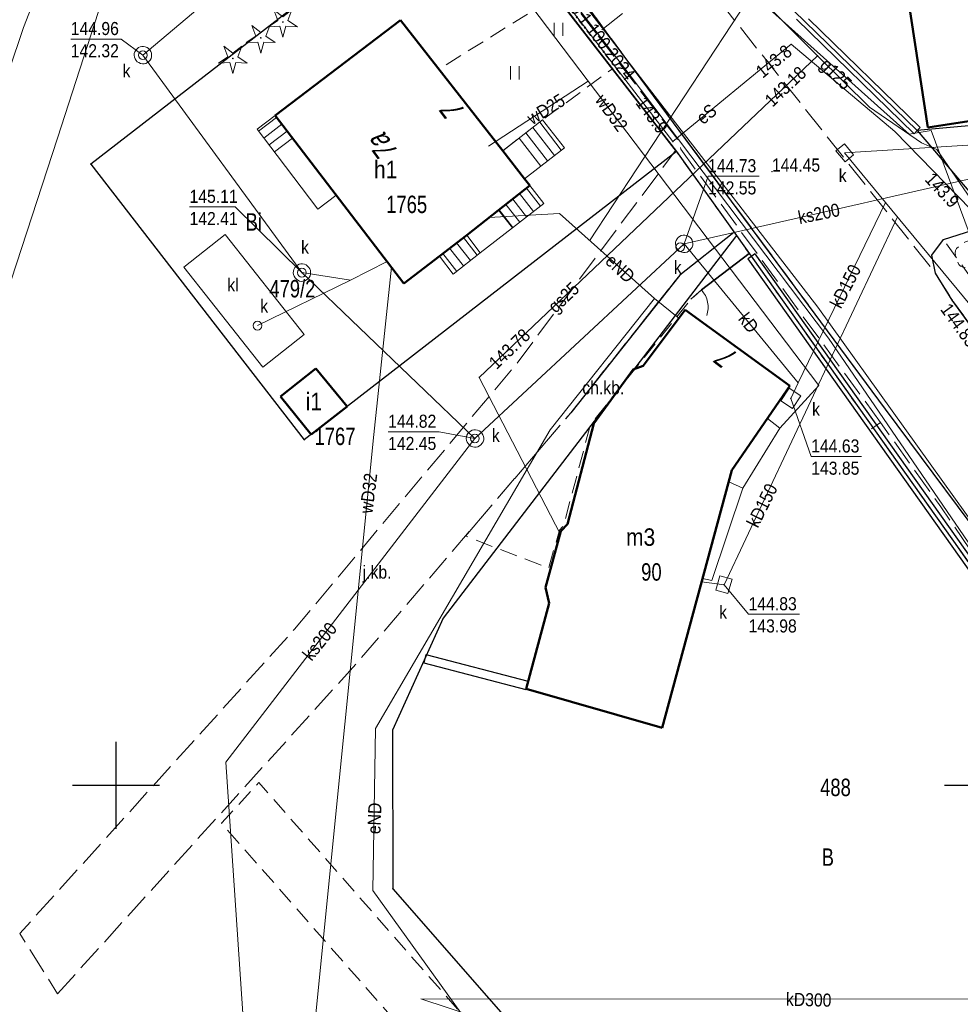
# Model space of a CAD drawing. Header units: metres. Extents: x 5552311 to 5555313, y 5709371 to 5712599.
# Tile 15 of 71: x 5554344 to 5554398, y 5710587 to 5710644. Entities that reach past the tile are written whole.
import ezdxf
from ezdxf.enums import TextEntityAlignment as Align

# ---------------------------------------------------------------- set-up
doc = ezdxf.new("R2010")
doc.units = ezdxf.units.M
doc.header["$MEASUREMENT"] = 0
for name, pattern in [('1.0_0.5', [1.5, 1, -0.5]), ('1.5_0.5', [2, 1.5, -0.5]), ('otof_500', [0])]:
    doc.linetypes.add(name, pattern=pattern)
doc.layers.get('0').update_dxf_attribs({"color": 2, "linetype": 'CONTINUOUS', "lineweight": 5})
for name, color, linetype in [('203-punkt graniczny', 7, 'CONTINUOUS'), ('210-oznaczenie konturu użytku gruntowego', 60, 'CONTINUOUS'), ('211-numer działki ewidencyjnej', 7, 'CONTINUOUS'), ('218-kontur użytku gruntowego', 60, 'CONTINUOUS'), ('219-działka ewidencyjna', 7, 'CONTINUOUS'), ('238-Punkt adresowy budynku', 7, 'CONTINUOUS'), ('312-budynek ewidencyjny', 7, 'CONTINUOUS'), ('312-oznaczenie budynku ewidencyjnego', 7, 'CONTINUOUS'), ('312-oznaczenie budynku ewidencyjnego-Atr117', 7, 'CONTINUOUS'), ('352-schody', 7, 'CONTINUOUS'), ('chodnik', 7, 'CONTINUOUS'), ('chodnik-Atr17', 7, 'CONTINUOUS'), ('drzewo iglaste', 7, 'CONTINUOUS'), ('drzewo liściaste', 7, 'CONTINUOUS'), ('furtka', 7, 'CONTINUOUS'), ('inny obiekt trwale związany z budynkiem (powierzchnia)', 7, 'CONTINUOUS'), ('jezdnia', 7, 'CONTINUOUS'), ('jezdnia-Atr17', 7, 'CONTINUOUS'), ('krawężnik', 7, 'CONTINUOUS'), ('ogrodzenie trwałe', 7, 'CONTINUOUS'), ('osadnik  szambo', 7, 'CONTINUOUS'), ('osadnik  szambo-Atr17', 7, 'CONTINUOUS'), ('pikieta sztuczna', 7, 'CONTINUOUS'), ('pikieta sztuczna-Atr2', 7, 'CONTINUOUS'), ('przewód elektroenergetyczny podziemny', 7, 'CONTINUOUS'), ('przewód elektroenergetyczny podziemny-Atr1', 7, 'CONTINUOUS'), ('przewód gazowy', 7, 'CONTINUOUS'), ('przewód gazowy-Atr1', 7, 'CONTINUOUS'), ('przewód kanalizacyjny', 7, 'CONTINUOUS'), ('przewód kanalizacyjny-Atr1', 7, 'CONTINUOUS'), ('przewód telekomunikacyjny podziemny', 7, 'CONTINUOUS'), ('przewód telekomunikacyjny podziemny - ob. projektowany', 7, 'CONTINUOUS'), ('przewód telekomunikacyjny podziemny - ob. projektowany-Atr1', 7, 'CONTINUOUS'), ('przewód wodociągowy', 7, 'CONTINUOUS'), ('przewód wodociągowy-Atr1', 7, 'CONTINUOUS'), ('rzedna', 7, 'CONTINUOUS'), ('rzedna-Atr2', 7, 'CONTINUOUS'), ('rzedna-Atr3', 7, 'CONTINUOUS'), ('studnia kanalizacyjna', 7, 'CONTINUOUS'), ('trawnik', 7, 'CONTINUOUS'), ('Wstawianie ramki sekcyjnej z opisem', 7, 'CONTINUOUS'), ('właz do komory lub kanału', 7, 'CONTINUOUS'), ('właz do komory lub kanału - okrągły', 7, 'CONTINUOUS'), ('właz do komory lub kanału - okrągły-Atr17', 7, 'CONTINUOUS'), ('właz do komory lub kanału-Atr17', 7, 'CONTINUOUS'), ('ściana oporowa (linia)', 7, 'CONTINUOUS')]:
    doc.layers.add(name, color=color, linetype=linetype)
doc.styles.get("Standard").update_dxf_attribs({"font": 'Working1250', "width": 0.75})
doc.linetypes.add('902-500', pattern='A,3.75,0,[1,ksztalty.shx,S=0.5,R=0,X=0,Y=0],3.75', length=7.5)
doc.linetypes.add('otdn_500', pattern='A,5,0,[21,ksztalty.shx,S=0.5,R=0,X=0,Y=0]', length=5)

# ---------------------------------------------------------------- blocks, each defined once
blk = doc.blocks.new('203')
at = {"linetype": 'Continuous', "lineweight": 0}
h = blk.add_hatch(color=94, dxfattribs=at)
edge = h.paths.add_edge_path()
edge.add_arc((0, 0), 0.045, 0, 360)
blk = doc.blocks.new('PW01')
at = {"linetype": 'Continuous', "lineweight": 13}
h = blk.add_hatch(color=0, dxfattribs=at)
edge = h.paths.add_edge_path()
edge.add_arc((0, 0), 0.045, 0, 360)
blk = doc.blocks.new('OP021')
at = {"linetype": 'Continuous', "lineweight": 13}
h = blk.add_hatch(color=0, dxfattribs=at)
edge = h.paths.add_edge_path()
edge.add_arc((0, 0), 0.05, 0, 360)
at = {"color": 0, "linetype": 'Continuous', "lineweight": 13}
for centre, start, end in [((0, 0.4), 49.272, 130.728), ((-0.38, 0.124), 121.308, 202.548), ((0.38, 0.124), 337.452, 58.692), ((-0.235, -0.324), 193.221, 274.871), ((0.235, -0.324), 265.129, 346.779)]:
    blk.add_arc(centre, 0.4, start, end, dxfattribs=at)
blk = doc.blocks.new('US22')
at = {"color": 0, "linetype": 'Continuous', "lineweight": 13}
blk.add_circle((0, 0), 0.25, dxfattribs=at)
blk = doc.blocks.new('OP011')
at = {"linetype": 'Continuous', "lineweight": 13}
h = blk.add_hatch(color=0, dxfattribs=at)
edge = h.paths.add_edge_path()
edge.add_arc((0, 0), 0.05, 0, 360)
at = {"color": 0, "linetype": 'Continuous', "lineweight": 13}
for p, q in [((-0.283, 0.093), (-0.512, 0.706)), ((-0.512, 0.706), (0, 0.299)), ((0, 0.299), (0.512, 0.706)), ((0.512, 0.706), (0.283, 0.093)), ((-0.828, -0.268), (-0.283, 0.093)), ((0.283, 0.093), (0.828, -0.268)), ((-0.175, -0.24), (-0.828, -0.268)), ((0, -0.87), (-0.175, -0.24)), ((0.175, -0.24), (0, -0.87)), ((0.828, -0.268), (0.175, -0.24))]:
    blk.add_line(p, q, dxfattribs=at)
blk = doc.blocks.new('TU04')
at = {"color": 0, "linetype": 'Continuous', "lineweight": 13}
for p, q in [((0, 0), (0, 0.75)), ((0.5, 0), (0.5, 0.75))]:
    blk.add_line(p, q, dxfattribs=at)
blk = doc.blocks.new('OK04')
at = {"color": 0, "linetype": 'Continuous', "lineweight": 0}
blk.add_arc((1.5, 0.001), 1.5, 120, 180, dxfattribs=at)
blk = doc.blocks.new('RAMKA500K')
at = {"color": 0}
for p, q in [((350, 97.5), (350, 102.5)), ((347.5, 100), (352.5, 100)), ((397.5, 100), (400, 100))]:
    blk.add_line(p, q, dxfattribs=at)

msp = doc.modelspace()

# ---------------------------------------------------------------- linework, layer by layer
at = {"layer": '218-kontur użytku gruntowego', "linetype": 'Continuous', "lineweight": 9, "flags": 128}
for points in [[(5554369.9, 5710652.17), (5554348.55, 5710635.64)], [(5554348.55, 5710635.64), (5554369.9, 5710652.17)], [(5554382.14, 5710636.36), (5554369.9, 5710652.17)], [(5554369.9, 5710652.17), (5554382.14, 5710636.36)], [(5554388.23, 5710645.06), (5554395.93, 5710637.56)], [(5554395.93, 5710637.56), (5554388.23, 5710645.06)], [(5554395.93, 5710637.56), (5554406.49, 5710638.53)], [(5554406.49, 5710638.53), (5554395.93, 5710637.56)], [(5554360.79, 5710619.82), (5554382.14, 5710636.36)], [(5554382.14, 5710636.36), (5554360.79, 5710619.82)], [(5554385.57, 5710631.55), (5554382.14, 5710636.36)], [(5554382.14, 5710636.36), (5554385.57, 5710631.55)], [(5554348.55, 5710635.64), (5554360.79, 5710619.82)], [(5554360.79, 5710619.82), (5554348.55, 5710635.64)], [(5554385.57, 5710631.55), (5554368.76, 5710609.58)], [(5554368.76, 5710609.58), (5554385.57, 5710631.55)], [(5554417.28, 5710586.85), (5554385.57, 5710631.55)], [(5554385.57, 5710631.55), (5554417.28, 5710586.85)], [(5554368.76, 5710609.58), (5554365.86, 5710603.16)], [(5554365.86, 5710603.16), (5554368.76, 5710609.58)], [(5554365.86, 5710603.16), (5554365.87, 5710594.06)], [(5554365.87, 5710594.06), (5554365.86, 5710603.16)], [(5554365.87, 5710594.06), (5554387.76, 5710569.04)], [(5554387.76, 5710569.04), (5554365.87, 5710594.06)]]:
    msp.add_lwpolyline(points, dxfattribs=at)
at = {"layer": '219-działka ewidencyjna', "color": 94, "linetype": 'Continuous', "lineweight": 30, "flags": 128}
for points in [[(5554369.9, 5710652.17), (5554348.55, 5710635.64)], [(5554369.9, 5710652.17), (5554382.14, 5710636.36)], [(5554388.23, 5710645.06), (5554395.93, 5710637.56)], [(5554406.49, 5710638.53), (5554395.93, 5710637.56)], [(5554395.93, 5710637.56), (5554400.44, 5710632.27)], [(5554382.14, 5710636.36), (5554360.79, 5710619.82)], [(5554382.14, 5710636.36), (5554385.57, 5710631.55)], [(5554348.55, 5710635.64), (5554360.79, 5710619.82)], [(5554385.57, 5710631.55), (5554368.76, 5710609.58)], [(5554385.57, 5710631.55), (5554417.28, 5710586.85)], [(5554368.76, 5710609.58), (5554365.86, 5710603.16)], [(5554365.86, 5710603.16), (5554365.87, 5710594.06)], [(5554365.87, 5710594.06), (5554387.76, 5710569.04)]]:
    msp.add_lwpolyline(points, dxfattribs=at)
at = {"layer": '312-budynek ewidencyjny', "color": 8, "linetype": 'Continuous', "lineweight": 50, "flags": 128}
for points in [[(5554396.55, 5710637.74), (5554394.67, 5710650.04)], [(5554359.13, 5710638.42), (5554366.32, 5710643.9)], [(5554366.32, 5710643.9), (5554372.18, 5710636.4)], [(5554406.69, 5710639.3), (5554396.55, 5710637.74)], [(5554366.51, 5710628.79), (5554359.13, 5710638.42)], [(5554372.18, 5710636.4), (5554373.43, 5710634.8)], [(5554373.43, 5710634.8), (5554373.73, 5710634.41)], [(5554373.73, 5710634.41), (5554371.93, 5710632.99)], [(5554371.93, 5710632.99), (5554370.11, 5710631.57)], [(5554370.11, 5710631.57), (5554368.54, 5710630.36)], [(5554368.54, 5710630.36), (5554366.51, 5710628.79)], [(5554380.23, 5710624.06), (5554382.63, 5710627.28)], [(5554382.63, 5710627.28), (5554388.63, 5710622.92)], [(5554379.66, 5710623.86), (5554380.23, 5710624.06)], [(5554359.44, 5710622.3), (5554361.45, 5710623.92)], [(5554361.45, 5710623.92), (5554363.25, 5710621.73)], [(5554377.4, 5710620.76), (5554379.66, 5710623.86)], [(5554388.63, 5710622.92), (5554385.31, 5710618.07)], [(5554361.18, 5710620.12), (5554359.44, 5710622.3)], [(5554363.25, 5710621.73), (5554361.18, 5710620.12)], [(5554375.88, 5710614.98), (5554377.4, 5710620.76)], [(5554385.31, 5710618.07), (5554381.32, 5710603.3)], [(5554374.62, 5710611.35), (5554375.51, 5710614.57)], [(5554375.51, 5710614.57), (5554375.88, 5710614.98)], [(5554374.83, 5710610.45), (5554374.62, 5710611.35)], [(5554373.51, 5710605.54), (5554374.83, 5710610.45)], [(5554381.32, 5710603.3), (5554373.51, 5710605.54)]]:
    msp.add_lwpolyline(points, dxfattribs=at)
at = {"layer": '352-schody', "color": 8, "linetype": 'Continuous', "lineweight": 18, "flags": 128}
for points in [[(5554359.13, 5710638.42), (5554362.61, 5710633.84), (5554361.58, 5710633.06), (5554359.24, 5710636.14), (5554358.09, 5710637.64)], [(5554359.13, 5710638.42), (5554362.61, 5710633.84), (5554361.58, 5710633.06), (5554359.24, 5710636.14), (5554358.09, 5710637.64)], [(5554372.18, 5710636.4), (5554374.46, 5710638.17), (5554375.71, 5710636.58), (5554373.43, 5710634.8)], [(5554372.18, 5710636.4), (5554374.46, 5710638.17), (5554375.71, 5710636.58), (5554373.43, 5710634.8)], [(5554373.73, 5710634.41), (5554371.93, 5710632.99), (5554372.74, 5710631.99), (5554374.53, 5710633.38)], [(5554373.73, 5710634.41), (5554371.93, 5710632.99), (5554372.74, 5710631.99), (5554374.53, 5710633.38)], [(5554370.11, 5710631.57), (5554370.88, 5710630.54), (5554369.34, 5710629.33), (5554368.54, 5710630.36)], [(5554370.11, 5710631.57), (5554370.88, 5710630.54), (5554369.34, 5710629.33), (5554368.54, 5710630.36)]]:
    msp.add_lwpolyline(points, close=True, dxfattribs=at)
for points in [[(5554359.206, 5710638.319), (5554358.175, 5710637.529)], [(5554359.509, 5710637.921), (5554358.479, 5710637.132)], [(5554375.139, 5710636.134), (5554373.898, 5710637.734)], [(5554375.533, 5710636.442), (5554374.293, 5710638.041)], [(5554359.811, 5710637.523), (5554358.784, 5710636.735)], [(5554360.114, 5710637.125), (5554359.088, 5710636.338)], [(5554374.351, 5710635.519), (5554373.108, 5710637.121)], [(5554374.745, 5710635.827), (5554373.503, 5710637.427)], [(5554373.534, 5710634.255), (5554374.333, 5710633.227)], [(5554373.141, 5710633.946), (5554373.938, 5710632.92)], [(5554372.356, 5710633.326), (5554373.148, 5710632.307)], [(5554372.749, 5710633.636), (5554373.543, 5710632.613)], [(5554371.964, 5710633.016), (5554372.753, 5710632)], [(5554370.716, 5710630.411), (5554369.92, 5710631.424)], [(5554370.323, 5710630.102), (5554369.524, 5710631.119)], [(5554369.537, 5710629.484), (5554368.732, 5710630.508)], [(5554369.93, 5710629.793), (5554369.128, 5710630.813)]]:
    msp.add_lwpolyline(points, dxfattribs=at)
at = {"layer": 'chodnik', "color": 8, "linetype": '1.0_0.5', "lineweight": 18, "flags": 128}
for points in [[(5554323.63, 5710713.31), (5554326.52, 5710709.16), (5554339.47, 5710691.89), (5554356.75, 5710669.05), (5554369.9, 5710652.17), (5554375.24, 5710645.27), (5554382.14, 5710636.36), (5554385.57, 5710631.55), (5554417.28, 5710586.85), (5554420.33, 5710583.2), (5554421.57, 5710584.7), (5554394.12, 5710621.57), (5554370.14, 5710654.01), (5554350.19, 5710680.11), (5554349.5, 5710681.17), (5554338.47, 5710695.86), (5554328.36, 5710709.29), (5554324.94, 5710714.22)], [(5554385.45, 5710631.74), (5554382.32, 5710629.27), (5554376.07, 5710621.36), (5554370.04, 5710614.3), (5554374.8, 5710612.46), (5554375.43, 5710614.64), (5554375.66, 5710614.9), (5554377.2, 5710620.69), (5554382.96, 5710627.88), (5554383.57, 5710628.42), (5554386.3, 5710630.51)], [(5554396.78, 5710630.42), (5554396.98, 5710629.38), (5554397.95, 5710627.83), (5554412.85, 5710607.28), (5554414.27, 5710606.27), (5554415.76, 5710605.21), (5554417.15, 5710605.26), (5554418.6, 5710605.89), (5554418.14, 5710606.84), (5554416.32, 5710606.8), (5554413.97, 5710608.34), (5554397.44, 5710631.31)], [(5554409.6, 5710545.62), (5554415.1, 5710548.81), (5554424.57, 5710554.26), (5554423.48, 5710556.08), (5554421.45, 5710554.89), (5554419.97, 5710557.46), (5554419.57, 5710558.15), (5554416.73, 5710556.51), (5554417.08, 5710555.92), (5554418.62, 5710553.3), (5554415.59, 5710551.64), (5554414.79, 5710552.95), (5554411.31, 5710550.93), (5554410.54, 5710552.2), (5554410.21, 5710552.76), (5554407.17, 5710551.01), (5554407.6, 5710550.29), (5554409.1, 5710547.77), (5554402.53, 5710543.98), (5554402, 5710544.89), (5554401.03, 5710544.35), (5554386.59, 5710567.79), (5554374.1, 5710581.99), (5554358.19, 5710600.16), (5554356.05, 5710597.82), (5554384.2, 5710565.77), (5554398.04, 5710543.15), (5554393.98, 5710542.22), (5554393.69, 5710541.86), (5554394.87, 5710540.63), (5554399, 5710541.59), (5554401.02, 5710538.25), (5554402.9, 5710535.82), (5554401.94, 5710535.09), (5554403.5, 5710533.11), (5554404.4, 5710533.82), (5554408.42, 5710528.67), (5554407.51, 5710528), (5554409.02, 5710525.97), (5554409.97, 5710526.73), (5554411.75, 5710524.49), (5554416.03, 5710519.11), (5554418.7, 5710520.56), (5554418.31, 5710521.08), (5554416.25, 5710523.69), (5554414.24, 5710526.31), (5554408.62, 5710533.5), (5554406.48, 5710536.28), (5554403.82, 5710539.7), (5554402.71, 5710541.62)]]:
    msp.add_lwpolyline(points, close=True, dxfattribs=at)
at = {"layer": 'furtka', "color": 8, "linetype": 'otof_500', "lineweight": 18, "flags": 128}
msp.add_lwpolyline([(5554383.57, 5710628.42), (5554382.96, 5710627.88)], dxfattribs=at)
at = {"layer": 'inny obiekt trwale związany z budynkiem (powierzchnia)', "color": 8, "linetype": 'Continuous', "lineweight": 18, "flags": 128}
msp.add_lwpolyline([(5554370.11, 5710631.57), (5554371.93, 5710632.99), (5554372.74, 5710631.99), (5554370.88, 5710630.54)], close=True, dxfattribs=at)
at = {"layer": 'jezdnia', "color": 8, "linetype": '1.5_0.5', "lineweight": 18, "flags": 128}
for points in [[(5554421.57, 5710584.7), (5554429.47, 5710584.39), (5554420.55, 5710596.74), (5554419.6, 5710598.38), (5554414.27, 5710606.27), (5554412.85, 5710607.28), (5554397.95, 5710627.83), (5554396.98, 5710629.38), (5554375.33, 5710656.67), (5554354.72, 5710685.09), (5554349.5, 5710681.17), (5554350.19, 5710680.11), (5554370.14, 5710654.01), (5554394.12, 5710621.57)], [(5554346.65, 5710588.04), (5554363.88, 5710607.09), (5554376.07, 5710621.36), (5554382.32, 5710629.27), (5554385.45, 5710631.74), (5554382.08, 5710636.42), (5554372.97, 5710624.19), (5554360.24, 5710608.96), (5554344.48, 5710591.49)]]:
    msp.add_lwpolyline(points, close=True, dxfattribs=at)
at = {"layer": 'krawężnik', "color": 8, "linetype": 'Continuous', "lineweight": 25, "flags": 128}
for points in [[(5554421.57, 5710584.7), (5554394.12, 5710621.57), (5554370.14, 5710654.01), (5554350.19, 5710680.11), (5554349.5, 5710681.17), (5554338.47, 5710695.86), (5554328.36, 5710709.29), (5554324.94, 5710714.22)], [(5554472.43, 5710638.71), (5554473.93, 5710638.51), (5554474.43, 5710637.77), (5554474.72, 5710636.97), (5554474.66, 5710636.42), (5554473.93, 5710635.73), (5554466.73, 5710630.76), (5554450.45, 5710621.12), (5554425.4, 5710609.05), (5554418.6, 5710605.89), (5554417.15, 5710605.26), (5554415.76, 5710605.21), (5554414.27, 5710606.27), (5554412.85, 5710607.28), (5554397.95, 5710627.83), (5554396.98, 5710629.38), (5554396.78, 5710630.42), (5554397.44, 5710631.31), (5554400.44, 5710632.27)], [(5554385.32, 5710631.64), (5554382.32, 5710629.27), (5554376.07, 5710621.36)]]:
    msp.add_lwpolyline(points, dxfattribs=at)
at = {"layer": 'ogrodzenie trwałe', "color": 8, "linetype": '902-500', "lineweight": 35, "flags": 128}
for points in [[(5554375.24, 5710645.27), (5554382.14, 5710636.36)], [(5554386.3, 5710630.51), (5554383.57, 5710628.42)]]:
    msp.add_lwpolyline(points, dxfattribs=at)
at = {"layer": 'osadnik  szambo', "color": 34, "linetype": 'Continuous', "lineweight": 18, "flags": 128}
msp.add_lwpolyline([(5554356.26, 5710631.6), (5554360.79, 5710625.86), (5554358.42, 5710623.98), (5554353.88, 5710629.73)], close=True, dxfattribs=at)
at = {"layer": 'przewód elektroenergetyczny podziemny', "color": 1, "linetype": 'Continuous', "lineweight": 18, "flags": 128}
for points in [[(5554530.65, 5710671.55), (5554500.98, 5710648.51), (5554494.46, 5710639.26), (5554478.56, 5710631.87), (5554474.37, 5710637.47), (5554472.16, 5710639.32), (5554454.55, 5710639.85), (5554436.48, 5710638.4), (5554421.46, 5710637.45), (5554399.02, 5710633.03), (5554394.66, 5710637.51), (5554388.71, 5710642.51), (5554381.93, 5710636.93), (5554358.42, 5710667.49), (5554395.08, 5710691.67), (5554394, 5710693.59), (5554393.59, 5710693.48)], [(5554391.95, 5710691.47), (5554389.38, 5710689.5), (5554383.13, 5710684.67), (5554376.68, 5710679.78), (5554364.5, 5710670.42), (5554373.97, 5710657.23), (5554383.64, 5710647.97), (5554395.47, 5710637.35), (5554396.74, 5710637.56)], [(5554392.14, 5710691.22), (5554392.15, 5710691.03), (5554391.97, 5710688.88), (5554355.95, 5710665.53), (5554355.74, 5710664.99), (5554351.55, 5710652.33), (5554346.65, 5710637.12), (5554342.51, 5710624.53), (5554341.18, 5710620.48), (5554340.87, 5710618.96), (5554335.97, 5710603.82), (5554331.9, 5710589.54), (5554327.45, 5710590)], [(5554349.33, 5710662.1), (5554350.51, 5710658.43), (5554344.7, 5710643.48), (5554335.42, 5710615.91), (5554327.45, 5710590)], [(5554396.74, 5710637.56), (5554398.91, 5710631.7), (5554413.79, 5710611.76), (5554417.91, 5710606.97), (5554420.9, 5710601.33), (5554425.41, 5710594.62), (5554440.73, 5710570.16), (5554441.76, 5710569.31), (5554444.92, 5710571.7), (5554445.59, 5710571.37), (5554447.05, 5710571.93), (5554466.29, 5710583.95), (5554467.82, 5710585.54), (5554469.46, 5710586.99), (5554470, 5710588.24)], [(5554380.87, 5710627.93), (5554375.42, 5710632.8), (5554371.38, 5710632.57)], [(5554393.05, 5710564.09), (5554391.96, 5710563.37), (5554388.89, 5710564.78), (5554371.69, 5710584.28), (5554364.73, 5710593.96), (5554364.87, 5710603.25), (5554374.89, 5710620.4), (5554380.87, 5710627.93)], [(5554380.87, 5710627.93), (5554382.27, 5710626.8)]]:
    msp.add_lwpolyline(points, dxfattribs=at)
at = {"layer": 'przewód gazowy', "color": 40, "linetype": 'Continuous', "lineweight": 18, "flags": 128}
for points in [[(5554416.65, 5710602.98), (5554403.23, 5710621.54), (5554402.92, 5710621.89), (5554404.12, 5710624.84), (5554404.47, 5710625.68), (5554397.07, 5710636.48), (5554396.18, 5710636.85), (5554393.21, 5710638.9), (5554390.23, 5710641.85), (5554387.51, 5710644.56), (5554380.01, 5710652.42)], [(5554375.47, 5710614.43), (5554370.83, 5710623.4), (5554390.23, 5710641.85)]]:
    msp.add_lwpolyline(points, dxfattribs=at)
at = {"layer": 'przewód kanalizacyjny', "color": 34, "linetype": 'Continuous', "lineweight": 18, "flags": 128}
for points in [[(5554370.58, 5710619.9), (5554360.66, 5710629.41), (5554351.54, 5710641.89), (5554364.14, 5710652.52), (5554345.69, 5710678.45), (5554336.68, 5710686.33), (5554322.89, 5710707.12)], [(5554515.93, 5710629.05), (5554498.05, 5710642.9), (5554494.02, 5710642.62), (5554493.13, 5710642.63), (5554470.02, 5710641.98), (5554450.65, 5710640.72), (5554445.72, 5710640.39), (5554434.44, 5710639.3), (5554418.83, 5710637.96), (5554391.77, 5710636.28), (5554394.11, 5710633.44), (5554408.36, 5710616.21), (5554419.48, 5710601.47)], [(5554370.58, 5710619.9), (5554382.57, 5710631.07), (5554403.43, 5710635.81), (5554416, 5710639.07), (5554432.9, 5710640.5), (5554438.66, 5710640.62), (5554449.24, 5710641.66), (5554452.5, 5710638.61)], [(5554394.11, 5710633.44), (5554389.11, 5710623.08), (5554388.69, 5710622.2)], [(5554394.8, 5710632.61), (5554384.86, 5710611.51), (5554383.58, 5710611.67)], [(5554382.57, 5710631.07), (5554389.11, 5710623.08)], [(5554363.44, 5710628.98), (5554365.54, 5710630.06)], [(5554363.44, 5710628.98), (5554360.66, 5710629.41)], [(5554358.11, 5710626.37), (5554363.44, 5710628.98)], [(5554370.58, 5710619.9), (5554356.3, 5710601.32), (5554357.34, 5710585.77)], [(5554367.47, 5710587.74), (5554403.36, 5710575.94), (5554406.73, 5710564.57)], [(5554405.25, 5710587.73), (5554367.47, 5710587.74)]]:
    msp.add_lwpolyline(points, dxfattribs=at)
at = {"layer": 'przewód telekomunikacyjny podziemny', "color": 30, "linetype": 'Continuous', "lineweight": 18, "flags": 128}
for points in [[(5554446.39, 5710546), (5554438, 5710558.61), (5554420.23, 5710583.63), (5554400.56, 5710611.46), (5554390.86, 5710625.65), (5554379.37, 5710640.87), (5554363.85, 5710660.95), (5554356.41, 5710670.49), (5554340.96, 5710690.97), (5554324.08, 5710713.52), (5554322.07, 5710717.37), (5554318.83, 5710725.14), (5554317.4, 5710729.49), (5554313.96, 5710747.36), (5554310.1, 5710767.3), (5554307.07, 5710783.72), (5554304.42, 5710793.03), (5554300.46, 5710804.82), (5554292.87, 5710822.58)], [(5554463.96, 5710526.5), (5554462.85, 5710526.03), (5554461.35, 5710526.43), (5554450.63, 5710541.17), (5554432.61, 5710568.64), (5554418.97, 5710587.2), (5554405.21, 5710606.55), (5554390.24, 5710627.44), (5554367.89, 5710656.4), (5554350.5, 5710678.99), (5554328.33, 5710708.59)]]:
    msp.add_lwpolyline(points, dxfattribs=at)
at = {"layer": 'przewód telekomunikacyjny podziemny - ob. projektowany', "color": 30, "linetype": '1.5_0.5', "lineweight": 18, "flags": 128}
for points in [[(5554377.57, 5710643.1), (5554374.09, 5710647.61), (5554370.81, 5710651.85), (5554370.82, 5710652.32), (5554361.67, 5710664.06), (5554358.2, 5710668.44), (5554357.57, 5710668.47), (5554349.25, 5710679.61), (5554344.71, 5710685.57), (5554351.78, 5710690.32)], [(5554393.83, 5710620.82), (5554382.38, 5710636.5), (5554382.3, 5710636.93), (5554377.57, 5710643.1), (5554386.38, 5710650.14), (5554398.55, 5710660.44), (5554402.4, 5710657.44)], [(5554463.96, 5710526.5), (5554463.32, 5710526.04), (5554458.17, 5710524.26), (5554457.12, 5710523.86), (5554448.01, 5710540.49), (5554448.84, 5710543.27), (5554441.72, 5710554.37), (5554440.62, 5710555.15), (5554435.68, 5710562.26), (5554434.34, 5710564.11), (5554434.27, 5710565.07), (5554430.76, 5710569.72), (5554423.75, 5710578.99), (5554423.15, 5710579.08), (5554422.39, 5710580.23), (5554421.55, 5710581.5), (5554419.86, 5710584.76), (5554419.35, 5710585.14), (5554418.6, 5710585.59), (5554412.3, 5710594.62), (5554404.98, 5710604.98), (5554400.32, 5710611.51), (5554397.29, 5710615.98), (5554393.83, 5710620.82), (5554393.17, 5710620.36)]]:
    msp.add_lwpolyline(points, dxfattribs=at)
at = {"layer": 'przewód wodociągowy', "color": 5, "linetype": 'Continuous', "lineweight": 18, "flags": 128}
for points in [[(5554345, 5710682.76), (5554390.29, 5710622.94), (5554388.07, 5710620.49)], [(5554377.15, 5710631.23), (5554386.65, 5710645.71), (5554399.27, 5710656.58), (5554403.77, 5710657.38), (5554415.21, 5710661.72), (5554429.7, 5710661.89), (5554435.32, 5710663.34), (5554432.33, 5710672.68), (5554432.2, 5710673.29)], [(5554371.36, 5710636.66), (5554377.07, 5710640.4)], [(5554362.09, 5710570.64), (5554361.46, 5710586.88), (5554364.78, 5710620.13), (5554365.8, 5710629.72)], [(5554388.07, 5710620.49), (5554387.35, 5710621.05)], [(5554388.07, 5710620.49), (5554385.94, 5710617.05)], [(5554385.94, 5710617.05), (5554385.13, 5710617.41)], [(5554385.94, 5710617.05), (5554384.17, 5710611.75), (5554383.63, 5710611.86)]]:
    msp.add_lwpolyline(points, dxfattribs=at)
at = {"layer": 'rzedna-Atr2', "color": 8, "lineweight": 5, "flags": 128}
for points in [[(5554351.54, 5710641.89), (5554350.29, 5710642.81), (5554347.404, 5710642.81)], [(5554382.57, 5710631.07), (5554383.95, 5710634.94), (5554386.867, 5710634.94)], [(5554360.66, 5710629.41), (5554356.84, 5710633.18), (5554354.215, 5710633.18)], [(5554388.69, 5710622.2), (5554389.86, 5710618.86), (5554392.746, 5710618.86)], [(5554370.58, 5710619.9), (5554368.52, 5710620.28), (5554365.603, 5710620.28)], [(5554384.86, 5710611.51), (5554386.27, 5710609.81), (5554389.187, 5710609.81)]]:
    msp.add_lwpolyline(points, dxfattribs=at)
at = {"layer": 'studnia kanalizacyjna', "color": 34, "linetype": 'Continuous', "lineweight": 18, "flags": 128}
for points in [[(5554352.04, 5710641.9), (5554352.04, 5710641.8), (5554352.01, 5710641.7), (5554351.95, 5710641.61), (5554351.88, 5710641.53), (5554351.8, 5710641.47), (5554351.71, 5710641.41), (5554351.61, 5710641.39), (5554351.51, 5710641.39), (5554351.41, 5710641.41), (5554351.3, 5710641.46), (5554351.22, 5710641.51), (5554351.15, 5710641.59), (5554351.09, 5710641.68), (5554351.06, 5710641.78), (5554351.04, 5710641.88), (5554351.05, 5710641.98), (5554351.08, 5710642.08), (5554351.14, 5710642.17), (5554351.21, 5710642.25), (5554351.28, 5710642.32), (5554351.38, 5710642.37), (5554351.48, 5710642.39), (5554351.58, 5710642.39), (5554351.68, 5710642.37), (5554351.78, 5710642.33), (5554351.87, 5710642.27), (5554351.94, 5710642.19), (5554352, 5710642.1), (5554352.03, 5710642)], [(5554383.07, 5710631.08), (5554383.07, 5710630.98), (5554383.04, 5710630.88), (5554382.98, 5710630.79), (5554382.91, 5710630.7), (5554382.83, 5710630.64), (5554382.74, 5710630.59), (5554382.64, 5710630.57), (5554382.54, 5710630.57), (5554382.44, 5710630.58), (5554382.33, 5710630.63), (5554382.25, 5710630.69), (5554382.18, 5710630.77), (5554382.12, 5710630.86), (5554382.09, 5710630.96), (5554382.07, 5710631.05), (5554382.08, 5710631.16), (5554382.11, 5710631.26), (5554382.17, 5710631.35), (5554382.24, 5710631.43), (5554382.31, 5710631.49), (5554382.41, 5710631.54), (5554382.51, 5710631.57), (5554382.61, 5710631.57), (5554382.71, 5710631.55), (5554382.81, 5710631.5), (5554382.9, 5710631.44), (5554382.97, 5710631.37), (5554383.03, 5710631.28), (5554383.06, 5710631.18)], [(5554361.16, 5710629.43), (5554361.16, 5710629.33), (5554361.13, 5710629.23), (5554361.07, 5710629.13), (5554361, 5710629.05), (5554360.92, 5710628.99), (5554360.82, 5710628.94), (5554360.72, 5710628.92), (5554360.62, 5710628.91), (5554360.52, 5710628.93), (5554360.42, 5710628.98), (5554360.34, 5710629.04), (5554360.27, 5710629.12), (5554360.21, 5710629.2), (5554360.18, 5710629.3), (5554360.16, 5710629.4), (5554360.17, 5710629.5), (5554360.2, 5710629.6), (5554360.26, 5710629.7), (5554360.32, 5710629.78), (5554360.4, 5710629.84), (5554360.5, 5710629.89), (5554360.6, 5710629.91), (5554360.7, 5710629.92), (5554360.8, 5710629.9), (5554360.9, 5710629.85), (5554360.98, 5710629.79), (5554361.06, 5710629.71), (5554361.12, 5710629.63), (5554361.15, 5710629.53)], [(5554371.08, 5710619.91), (5554371.08, 5710619.81), (5554371.05, 5710619.71), (5554370.99, 5710619.62), (5554370.92, 5710619.54), (5554370.84, 5710619.47), (5554370.75, 5710619.42), (5554370.65, 5710619.4), (5554370.55, 5710619.4), (5554370.45, 5710619.41), (5554370.34, 5710619.46), (5554370.26, 5710619.52), (5554370.19, 5710619.6), (5554370.13, 5710619.69), (5554370.1, 5710619.79), (5554370.08, 5710619.89), (5554370.09, 5710619.99), (5554370.12, 5710620.09), (5554370.18, 5710620.18), (5554370.25, 5710620.26), (5554370.33, 5710620.32), (5554370.42, 5710620.37), (5554370.52, 5710620.4), (5554370.62, 5710620.4), (5554370.72, 5710620.38), (5554370.82, 5710620.33), (5554370.91, 5710620.28), (5554370.98, 5710620.2), (5554371.04, 5710620.11), (5554371.07, 5710620.01)]]:
    msp.add_lwpolyline(points, close=True, dxfattribs=at)
at = {"layer": 'trawnik', "color": 8, "linetype": '1.0_0.5', "lineweight": 18, "flags": 128}
msp.add_lwpolyline([(5554368.52, 5710641.09), (5554372.18, 5710636.4), (5554374.46, 5710638.17), (5554378.46, 5710641.11), (5554375.24, 5710645.27)], close=True, dxfattribs=at)
at = {"layer": 'właz do komory lub kanału', "color": 8, "linetype": 'Continuous', "lineweight": 18, "flags": 128}
for points in [[(5554391.28, 5710636.4), (5554391.76, 5710636.8), (5554392.28, 5710636.17), (5554391.8, 5710635.77)], [(5554388.6, 5710622.78), (5554389.26, 5710622.35), (5554388.78, 5710621.62), (5554388.12, 5710622.06)], [(5554384.63, 5710612.02), (5554385.32, 5710611.82), (5554385.08, 5710611.01), (5554384.4, 5710611.2)]]:
    msp.add_lwpolyline(points, close=True, dxfattribs=at)
at = {"layer": 'ściana oporowa (linia)', "color": 8, "linetype": 'otdn_500'}
for p, q in [((5554389.016, 5710643.946), (5554395.755, 5710637.381)), ((5554386.226, 5710630.195), (5554416.886, 5710586.971)), ((5554367.647, 5710607.018), (5554373.497, 5710605.488))]:
    msp.add_line(p, q, dxfattribs=at)
at = {"layer": 'ściana oporowa (linia)', "color": 8}
for p, q in [((5554389.704, 5710643.974), (5554396.105, 5710637.739)), ((5554386.634, 5710630.485), (5554417.614, 5710586.809)), ((5554367.773, 5710607.502), (5554373.623, 5710605.972))]:
    msp.add_line(p, q, dxfattribs=at)
at = {"layer": 'ściana oporowa (linia)', "color": 8, "linetype": 'Continuous'}
for p, q in [((5554396.105, 5710637.739), (5554395.93, 5710637.56)), ((5554395.93, 5710637.56), (5554395.755, 5710637.381)), ((5554386.43, 5710630.34), (5554386.226, 5710630.195)), ((5554386.634, 5710630.485), (5554386.43, 5710630.34)), ((5554367.71, 5710607.26), (5554367.647, 5710607.018)), ((5554367.773, 5710607.502), (5554367.71, 5710607.26)), ((5554373.56, 5710605.73), (5554373.497, 5710605.488)), ((5554373.623, 5710605.972), (5554373.56, 5710605.73))]:
    msp.add_line(p, q, dxfattribs=at)

# ---------------------------------------------------------------- block references
at = {"layer": '203-punkt graniczny', "color": 8, "linetype": 'Continuous', "lineweight": 18}
for p in [(5554395.93, 5710637.56), (5554382.14, 5710636.36), (5554348.55, 5710635.64), (5554385.57, 5710631.55), (5554360.79, 5710619.82), (5554368.76, 5710609.58), (5554365.86, 5710603.16), (5554365.87, 5710594.06)]:
    msp.add_blockref('203', p, dxfattribs=at)
at = {"layer": 'drzewo iglaste', "color": 94, "linetype": 'Continuous', "lineweight": 18}
for p in [(5554359.57, 5710643.79), (5554358.3, 5710642.88), (5554356.7, 5710641.7)]:
    msp.add_blockref('OP011', p, dxfattribs=at)
at = {"layer": 'drzewo liściaste', "color": 94, "linetype": 'Continuous', "lineweight": 18}
msp.add_blockref('OP021', (5554398.89, 5710630.43), dxfattribs=at)
at = {"layer": 'furtka', "color": 8, "linetype": 'Continuous', "lineweight": 18, "rotation": 221.517}
msp.add_blockref('OK04', (5554383.57, 5710628.42), dxfattribs=at)
at = {"layer": 'pikieta sztuczna', "color": 8, "linetype": 'Continuous', "lineweight": 13}
msp.add_blockref('PW01', (5554397.95, 5710627.83), dxfattribs=at)
at = {"layer": 'rzedna', "color": 1, "linetype": 'Continuous', "lineweight": 18}
for p in [(5554388.71, 5710642.51), (5554381.93, 5710636.93)]:
    msp.add_blockref('PW01', p, dxfattribs=at)
at = {"layer": 'rzedna', "color": 34, "linetype": 'Continuous', "lineweight": 18}
for p in [(5554351.54, 5710641.89), (5554387.61, 5710635.21), (5554382.57, 5710631.07), (5554360.66, 5710629.41), (5554388.69, 5710622.2), (5554370.58, 5710619.9), (5554384.86, 5710611.51)]:
    msp.add_blockref('PW01', p, dxfattribs=at)
at = {"layer": 'rzedna', "color": 40, "linetype": 'Continuous', "lineweight": 18}
for p in [(5554390.23, 5710641.85), (5554370.83, 5710623.4)]:
    msp.add_blockref('PW01', p, dxfattribs=at)
at = {"layer": 'trawnik', "color": 8, "linetype": 'Continuous', "lineweight": 18}
for p in [(5554375.119, 5710642.999), (5554372.619, 5710640.499)]:
    msp.add_blockref('TU04', p, dxfattribs=at)
at = {"layer": 'Wstawianie ramki sekcyjnej z opisem', "color": 8, "linetype": 'Continuous', "lineweight": 13}
msp.add_blockref('RAMKA500K', (5554000, 5710500), dxfattribs=at)
msp.add_blockref('RAMKA500K', (5554000, 5710500), dxfattribs=at)
msp.add_blockref('RAMKA500K', (5554000, 5710500), dxfattribs=at)
msp.add_blockref('RAMKA500K', (5554000, 5710500), dxfattribs=at)
at = {"layer": 'właz do komory lub kanału - okrągły', "color": 8, "linetype": 'Continuous', "lineweight": 18}
for p in [(5554351.54, 5710641.89), (5554382.35, 5710630.87), (5554360.66, 5710629.41), (5554358.11, 5710626.37), (5554370.58, 5710619.9)]:
    msp.add_blockref('US22', p, dxfattribs=at)

# ---------------------------------------------------------------- texts
at = {"layer": '210-oznaczenie konturu użytku gruntowego', "linetype": 'Continuous', "lineweight": 18, "width": 0.79}
for s, p in [('Bi', (5554357.43, 5710631.82)), ('B', (5554390.46, 5710595.38))]:
    msp.add_text(s, height=1, dxfattribs=at).set_placement(p)
at = {"layer": '211-numer działki ewidencyjnej', "color": 94, "linetype": 'Continuous', "lineweight": 30, "width": 0.79}
for s, p in [('479/2', (5554358.79, 5710627.99)), ('488', (5554390.37, 5710599.38))]:
    msp.add_text(s, height=1, dxfattribs=at).set_placement(p)
at = {"layer": '238-Punkt adresowy budynku', "color": 8, "linetype": 'Continuous', "lineweight": 25, "oblique": 15, "width": 0.79}
for rotation, p in [(126.658, (5554369.88, 5710638.94)), (142.724, (5554385.47, 5710624.91))]:
    msp.add_text('7', height=1.25, rotation=rotation, dxfattribs=at).set_placement(p, align=Align.CENTER)
msp.add_text('7a', height=1.25, rotation=125.999, dxfattribs=at).set_placement((5554366.55, 5710636.55), align=Align.BOTTOM_LEFT)
at = {"layer": '312-oznaczenie budynku ewidencyjnego', "color": 8, "linetype": 'Continuous', "lineweight": 18, "width": 0.79}
for s, p in [('1765', (5554365.49, 5710633.83)), ('1767', (5554361.38, 5710620.52)), ('90', (5554380.11, 5710612.74))]:
    msp.add_text(s, height=1, dxfattribs=at).set_placement(p, align=Align.TOP_LEFT)
at = {"layer": '312-oznaczenie budynku ewidencyjnego-Atr117', "color": 8, "width": 0.9}
for s, p in [('h1', (5554365.46, 5710635.33)), ('i1', (5554361.34, 5710622.02)), ('m3', (5554380.08, 5710614.24))]:
    msp.add_text(s, height=1, dxfattribs=at).set_placement(p, align=Align.MIDDLE_CENTER)
at = {"layer": 'chodnik-Atr17', "color": 8, "width": 0.9}
msp.add_text('ch.kb.', height=0.75, dxfattribs=at).set_placement((5554377.94, 5710622.81), align=Align.MIDDLE_CENTER)
at = {"layer": 'jezdnia-Atr17', "color": 8, "width": 0.9}
msp.add_text('j.kb.', height=0.75, dxfattribs=at).set_placement((5554364.97, 5710612.23), align=Align.MIDDLE_CENTER)
at = {"layer": 'osadnik  szambo-Atr17', "color": 34, "width": 0.9}
msp.add_text('kl', height=0.75, dxfattribs=at).set_placement((5554356.38, 5710628.33))
at = {"layer": 'pikieta sztuczna-Atr2', "color": 8, "width": 0.9}
msp.add_text('144.83', height=0.75, rotation=305.944, dxfattribs=at).set_placement((5554397.23, 5710627.3))
at = {"layer": 'przewód elektroenergetyczny podziemny-Atr1', "color": 1, "width": 0.9}
for s, rotation, p in [('eS', 39.454, (5554383.43, 5710638.16)), ('eND', 316.83, (5554378.25, 5710630.27)), ('eND', 87.778, (5554364.78, 5710597.2))]:
    msp.add_text(s, height=0.75, rotation=rotation, dxfattribs=at).set_placement(p, align=Align.MIDDLE_LEFT)
at = {"layer": 'przewód gazowy-Atr1', "color": 40, "width": 0.9}
for s, rotation, p in [('g125', -44.71, (5554390.57, 5710641.52)), ('gs25', 43.562, (5554374.95, 5710627.32))]:
    msp.add_text(s, height=0.75, rotation=rotation, dxfattribs=at).set_placement(p, align=Align.MIDDLE_LEFT)
at = {"layer": 'przewód kanalizacyjny-Atr1', "color": 34, "width": 0.9}
for s, rotation, p in [('ks200', 11.488, (5554389.12, 5710632.56)), ('ks200', 11.488, (5554389.12, 5710632.56)), ('kD150', 62.9, (5554391.23, 5710627.47)), ('kD', 308.008, (5554385.93, 5710626.97)), ('kD150', 63.457, (5554386.46, 5710614.89)), ('ks200', 51.134, (5554360.92, 5710607.32)), ('kD300', 358.665, (5554388.41, 5710587.73))]:
    msp.add_text(s, height=0.75, rotation=rotation, dxfattribs=at).set_placement(p, align=Align.MIDDLE_LEFT)
at = {"layer": 'przewód telekomunikacyjny podziemny - ob. projektowany-Atr1', "color": 30, "width": 0.9}
msp.add_text('proj. t DG.GiK.6630.1.100.2024', height=0.75, rotation=307.725, dxfattribs=at).set_placement((5554371.78, 5710650.59), align=Align.MIDDLE_LEFT)
at = {"layer": 'przewód wodociągowy-Atr1', "color": 5, "width": 0.9}
for s, rotation, p in [('wD25', 31.946, (5554373.67, 5710638.18)), ('wD32', 305.823, (5554377.74, 5710639.52)), ('wD32', 82.985, (5554364.33, 5710615.61))]:
    msp.add_text(s, height=0.75, rotation=rotation, dxfattribs=at).set_placement(p, align=Align.MIDDLE_LEFT)
at = {"layer": 'rzedna-Atr2', "color": 34, "lineweight": 5, "width": 0.9}
for s, p in [('144.96', (5554347.404, 5710642.817)), ('144.73', (5554383.95, 5710634.948)), ('145.11', (5554354.215, 5710633.188)), ('144.82', (5554365.603, 5710620.288)), ('144.63', (5554389.86, 5710618.868)), ('144.83', (5554386.27, 5710609.817))]:
    msp.add_text(s, height=0.75, dxfattribs=at).set_placement(p, align=Align.BOTTOM_LEFT)
at = {"layer": 'rzedna-Atr2', "color": 1, "lineweight": 5, "width": 0.9}
for s, rotation, p in [('143.8', 39.454, (5554386.84, 5710640.82)), ('143.9', 306.263, (5554380.06, 5710639.36))]:
    msp.add_text(s, height=0.75, rotation=rotation, dxfattribs=at).set_placement(p, align=Align.MIDDLE_LEFT)
at = {"layer": 'rzedna-Atr2', "color": 40, "lineweight": 5, "width": 0.9}
for s, p in [('143.18', (5554387.38, 5710639.14)), ('143.78', (5554371.56, 5710624.09))]:
    msp.add_text(s, height=0.75, rotation=43.562, dxfattribs=at).set_placement(p, align=Align.MIDDLE_LEFT)
at = {"layer": 'rzedna-Atr2', "color": 34, "lineweight": 5, "width": 0.9}
msp.add_text('144.45', height=0.75, dxfattribs=at).set_placement((5554387.61, 5710635.21))
at = {"layer": 'rzedna-Atr2', "color": 1, "lineweight": 5, "width": 0.9}
msp.add_text('143.9', height=0.75, rotation=312.922, dxfattribs=at).set_placement((5554396.88, 5710635.23), align=Align.TOP_LEFT)
at = {"layer": 'rzedna-Atr3', "color": 34, "lineweight": 5, "width": 0.9}
for s, p in [('142.32', (5554347.404, 5710641.542)), ('142.55', (5554383.95, 5710633.673)), ('142.41', (5554354.215, 5710631.912)), ('142.45', (5554365.603, 5710619.013)), ('143.85', (5554389.86, 5710617.593)), ('143.98', (5554386.27, 5710608.542))]:
    msp.add_text(s, height=0.75, dxfattribs=at).set_placement(p, align=Align.BOTTOM_LEFT)
at = {"layer": 'właz do komory lub kanału - okrągły-Atr17', "color": 8, "width": 0.9}
for p in [(5554350.38, 5710640.61), (5554360.61, 5710630.5), (5554381.98, 5710629.34), (5554358.27, 5710627.12), (5554371.55, 5710619.7)]:
    msp.add_text('k', height=0.75, dxfattribs=at).set_placement(p)
at = {"layer": 'właz do komory lub kanału-Atr17', "color": 8, "width": 0.9}
for p in [(5554391.44, 5710634.61), (5554389.91, 5710621.2), (5554384.58, 5710609.56)]:
    msp.add_text('k', height=0.75, dxfattribs=at).set_placement(p)

doc.saveas('drawing.dxf')
